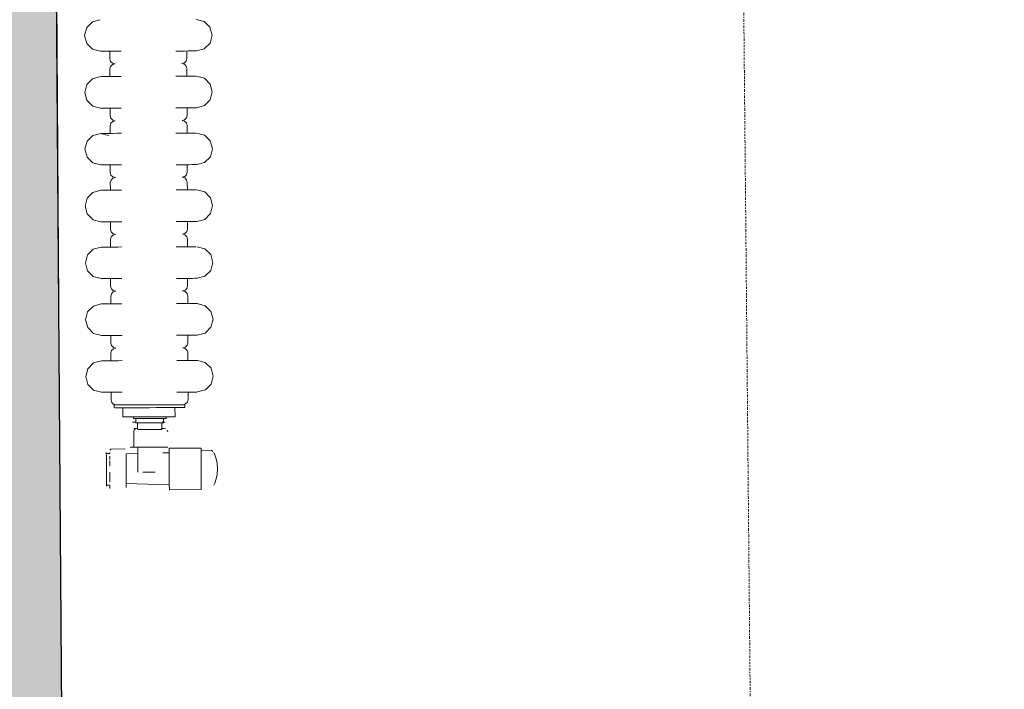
# Model space of a CAD drawing. Extents: x -6068 to 35118, y -17738 to 67348.
# Tile 130 of 243: x 979 to 1057, y -296 to -243. Entities that reach past the tile are written whole.
import ezdxf
from ezdxf.enums import TextEntityAlignment as Align

# ---------------------------------------------------------------- set-up
doc = ezdxf.new("R2010")
doc.units = 0
doc.header["$LTSCALE"] = 15
for name, pattern in [('AXES', [50.8, 31.75, -6.35, 6.35, -6.35]), ('Continua', [0]), ('Cui_CONTINU', [0])]:
    doc.linetypes.add(name, pattern=pattern)
doc.layers.add('Bloc 3D - Dessin - NIVEAUX - Style par défaut', color=7, linetype='Continua', lineweight=0, true_color=0x000000)
doc.layers.add('Enveloppe - NIVEAUX - Style par défaut', color=7, linetype='Continua', lineweight=0, true_color=0x000000)
for name, color, linetype in [('EDL_RDJ murs & cloisons', 5, 'CONTINUOUS'), ('PIS-CONTOURS', 44, 'CONTINUOUS'), ('PIS-coupe', 254, 'CONTINUOUS'), ('PIS-fond de plan', 7, 'Cui_CONTINU')]:
    doc.layers.add(name, color=color, linetype=linetype)
doc.styles.add('STYLE_GENERE_1', font='arial.ttf')

# ---------------------------------------------------------------- blocks, each defined once
blk = doc.blocks.new('EDL_RDJ plan_2025 10 17')
at = {"layer": 'EDL_RDJ murs & cloisons', "linetype": 'Continuous', "ltscale": 0.08}
h = blk.add_hatch(color=9, dxfattribs=at)
h.dxf.hatch_style = 1
h.paths.add_polyline_path([(806.53, -228.859), (802.959, -179.94), (803.076, -179.939), (802.992, -170.939), (805.535, -170.916), (805.535, -160.93), (805.546, -151.93), (909.695, -152.055), (909.649, -151.629), (1005.147, -151.861), (1005.125, -160.861), (995.929, -160.861), (995.929, -169.099), (996.202, -178.096), (995.986, -200.392), (995.77, -222.689), (996.36, -301.406), (989.36, -301.452), (988.692, -227.22), (897.702, -228.039)])
at = {"layer": 'Bloc 3D - Dessin - NIVEAUX - Style par défaut', "color": 32, "linetype": 'Continua', "lineweight": 0, "ltscale": 0.1, "true_color": 0xd1591a}
for p, q in [((998.32, -243.549), (998.776, -243.09)), ((998.776, -243.09), (999.4, -242.92)), ((1007, -242.896), (1007.626, -243.061)), ((1007.626, -243.061), (1008.085, -243.517)), ((998.154, -244.175), (998.32, -243.549)), ((1008.085, -243.517), (1008.254, -244.141)), ((1008.254, -244.141), (1008.089, -244.767)), ((998.324, -244.799), (998.154, -244.175)), ((998.783, -245.255), (998.324, -244.799)), ((1008.089, -244.767), (1007.633, -245.226)), ((999.408, -245.42), (998.783, -245.255)), ((999.461, -245.42), (999.408, -245.42)), ((999.585, -245.42), (999.461, -245.42)), ((999.782, -245.419), (999.585, -245.42)), ((1000.039, -245.418), (999.782, -245.419)), ((1000.338, -245.417), (1000.039, -245.418)), ((1000.158, -245.418), (1000.16, -246.018)), ((1000.74, -245.416), (1000.338, -245.417)), ((1001.048, -245.415), (1000.74, -245.416)), ((1005.369, -245.401), (1005.677, -245.4)), ((1005.677, -245.4), (1006.079, -245.399)), ((1006.079, -245.399), (1006.378, -245.398)), ((1006.258, -245.398), (1006.26, -245.998)), ((1006.635, -245.397), (1006.378, -245.398)), ((1006.832, -245.396), (1006.635, -245.397)), ((1006.832, -245.396), (1006.955, -245.396)), ((1006.955, -245.396), (1007.008, -245.396)), ((1007.633, -245.226), (1007.008, -245.396)), ((1000.215, -246.218), (1000.16, -246.018)), ((1000.364, -246.364), (1000.215, -246.218)), ((1000.364, -246.471), (1000.217, -246.618)), ((1000.567, -246.417), (1000.364, -246.364)), ((1000.364, -246.471), (1000.567, -246.417)), ((1005.857, -246.399), (1006.059, -246.345)), ((1006.059, -246.452), (1005.857, -246.399)), ((1006.207, -246.198), (1006.059, -246.345)), ((1006.059, -246.452), (1006.208, -246.598)), ((1006.207, -246.198), (1006.26, -245.998)), ((1000.217, -246.618), (1000.163, -246.818)), ((1000.165, -247.418), (1000.163, -246.818)), ((1006.263, -246.798), (1006.208, -246.598)), ((1006.208, -246.598), (1006.263, -246.798)), ((1006.263, -246.798), (1006.265, -247.398)), ((998.335, -248.049), (998.791, -247.59)), ((998.791, -247.59), (999.415, -247.42)), ((999.468, -247.42), (999.592, -247.42)), ((999.789, -247.419), (999.592, -247.42)), ((1000.045, -247.418), (999.789, -247.419)), ((1000.344, -247.417), (1000.045, -247.418)), ((1000.747, -247.416), (1000.344, -247.417)), ((1001.055, -247.415), (1000.747, -247.416)), ((1005.683, -247.4), (1005.375, -247.401)), ((1005.375, -247.401), (1005.682, -247.4)), ((1006.086, -247.399), (1005.683, -247.4)), ((1006.086, -247.399), (1006.385, -247.398)), ((1006.641, -247.397), (1006.385, -247.398)), ((1006.838, -247.396), (1006.641, -247.397)), ((1006.962, -247.396), (1006.838, -247.396)), ((1007.015, -247.396), (1007.641, -247.561)), ((1007.641, -247.561), (1008.1, -248.017)), ((1008.1, -248.017), (1008.269, -248.641)), ((998.169, -248.675), (998.335, -248.049)), ((998.339, -249.299), (998.169, -248.675)), ((1008.269, -248.641), (1008.104, -249.267)), ((998.798, -249.755), (998.339, -249.299)), ((1008.104, -249.267), (1007.648, -249.726)), ((999.423, -249.92), (998.798, -249.755)), ((999.476, -249.92), (999.423, -249.92)), ((999.6, -249.92), (999.476, -249.92)), ((999.797, -249.919), (999.6, -249.92)), ((1000.054, -249.918), (999.797, -249.919)), ((1000.353, -249.917), (1000.054, -249.918)), ((1000.173, -249.918), (1000.175, -250.518)), ((1000.175, -250.518), (1000.173, -249.918)), ((1000.755, -249.916), (1000.353, -249.917)), ((1001.063, -249.915), (1000.755, -249.916)), ((1005.383, -249.901), (1005.691, -249.9)), ((1005.691, -249.9), (1006.094, -249.899)), ((1006.094, -249.899), (1006.393, -249.898)), ((1006.273, -249.898), (1006.275, -250.498)), ((1006.649, -249.897), (1006.393, -249.898)), ((1006.846, -249.896), (1006.649, -249.897)), ((1006.846, -249.896), (1006.97, -249.896)), ((1006.97, -249.896), (1007.023, -249.895)), ((1007.648, -249.726), (1007.023, -249.895)), ((1000.23, -250.718), (1000.175, -250.518)), ((1000.231, -251.118), (1000.178, -251.318)), ((1000.379, -250.864), (1000.23, -250.718)), ((1000.379, -250.971), (1000.231, -251.118)), ((1000.582, -250.917), (1000.379, -250.864)), ((1000.379, -250.971), (1000.582, -250.917)), ((1005.871, -250.899), (1006.074, -250.845)), ((1006.074, -250.952), (1005.871, -250.899)), ((1006.222, -250.698), (1006.074, -250.845)), ((1006.074, -250.952), (1006.223, -251.098)), ((1006.275, -250.498), (1006.222, -250.698)), ((1006.222, -250.698), (1006.275, -250.498)), ((1006.278, -251.298), (1006.223, -251.098)), ((998.805, -252.09), (999.43, -251.92)), ((999.43, -251.92), (1000.055, -252.086)), ((999.483, -251.92), (999.607, -251.92)), ((999.804, -251.919), (999.607, -251.92)), ((1000.06, -251.918), (999.804, -251.919)), ((1000.359, -251.917), (1000.06, -251.918)), ((1000.18, -251.918), (1000.178, -251.318)), ((1000.762, -251.916), (1000.359, -251.917)), ((1001.07, -251.915), (1000.762, -251.916)), ((1005.39, -251.901), (1005.697, -251.9)), ((1005.698, -251.9), (1005.39, -251.901)), ((1006.1, -251.899), (1005.698, -251.9)), ((1006.1, -251.899), (1006.399, -251.898)), ((1006.278, -251.298), (1006.28, -251.898)), ((1006.656, -251.897), (1006.399, -251.898)), ((1006.853, -251.896), (1006.656, -251.897)), ((1006.977, -251.896), (1006.853, -251.896)), ((1007.03, -251.895), (1007.655, -252.061)), ((998.184, -253.174), (998.349, -252.549)), ((998.349, -252.549), (998.805, -252.09)), ((1007.655, -252.061), (1008.114, -252.517)), ((1008.114, -252.517), (1008.284, -253.141)), ((998.353, -253.799), (998.184, -253.174)), ((1008.284, -253.141), (1008.118, -253.767)), ((998.812, -254.255), (998.353, -253.799)), ((999.438, -254.42), (998.812, -254.255)), ((1007.662, -254.226), (1007.038, -254.395)), ((1008.118, -253.767), (1007.662, -254.226)), ((999.491, -254.42), (999.438, -254.42)), ((999.615, -254.42), (999.491, -254.42)), ((999.812, -254.419), (999.615, -254.42)), ((1000.068, -254.418), (999.812, -254.419)), ((1000.367, -254.417), (1000.068, -254.418)), ((1000.188, -254.418), (1000.19, -255.018)), ((1000.19, -255.018), (1000.188, -254.418)), ((1000.245, -255.218), (1000.19, -255.018)), ((1000.77, -254.416), (1000.367, -254.417)), ((1001.078, -254.415), (1000.77, -254.416)), ((1005.398, -254.401), (1005.706, -254.4)), ((1005.706, -254.4), (1006.109, -254.399)), ((1006.109, -254.399), (1006.408, -254.398)), ((1006.29, -254.998), (1006.236, -255.198)), ((1006.236, -255.198), (1006.29, -254.998)), ((1006.288, -254.398), (1006.29, -254.998)), ((1006.664, -254.397), (1006.408, -254.398)), ((1006.861, -254.396), (1006.664, -254.397)), ((1006.861, -254.396), (1006.985, -254.396)), ((1006.985, -254.396), (1007.038, -254.395)), ((1000.246, -255.618), (1000.193, -255.818)), ((1000.195, -256.418), (1000.193, -255.818)), ((1000.394, -255.364), (1000.245, -255.218)), ((1000.394, -255.471), (1000.246, -255.618)), ((1000.596, -255.417), (1000.394, -255.364)), ((1000.394, -255.471), (1000.596, -255.417)), ((1005.886, -255.399), (1006.089, -255.345)), ((1006.089, -255.452), (1005.886, -255.399)), ((1006.236, -255.198), (1006.089, -255.345)), ((1006.089, -255.452), (1006.238, -255.598)), ((1006.293, -255.798), (1006.238, -255.598)), ((1006.293, -255.798), (1006.295, -256.398)), ((998.364, -257.049), (998.82, -256.59)), ((998.82, -256.59), (999.445, -256.42)), ((999.661, -256.42), (999.445, -256.42)), ((999.498, -256.42), (999.621, -256.42)), ((999.818, -256.419), (999.621, -256.42)), ((1000.075, -256.418), (999.818, -256.419)), ((1000.374, -256.417), (1000.075, -256.418)), ((1000.776, -256.416), (1000.374, -256.417)), ((1001.084, -256.415), (1000.776, -256.416)), ((1005.713, -256.4), (1005.405, -256.401)), ((1005.405, -256.401), (1005.712, -256.4)), ((1006.115, -256.399), (1005.713, -256.4)), ((1006.115, -256.399), (1006.414, -256.398)), ((1006.828, -256.396), (1006.117, -256.399)), ((1006.671, -256.397), (1006.414, -256.398)), ((1006.868, -256.396), (1006.671, -256.397)), ((1006.991, -256.396), (1006.868, -256.396)), ((1007.045, -256.395), (1007.67, -256.561)), ((1007.67, -256.561), (1008.129, -257.017)), ((998.199, -257.675), (998.364, -257.049)), ((1008.129, -257.017), (1008.299, -257.641)), ((998.368, -258.299), (998.199, -257.675)), ((1008.299, -257.641), (1008.133, -258.267)), ((998.827, -258.755), (998.368, -258.299)), ((999.453, -258.92), (998.827, -258.755)), ((999.506, -258.92), (999.453, -258.92)), ((999.63, -258.92), (999.506, -258.92)), ((999.826, -258.919), (999.63, -258.92)), ((1000.083, -258.918), (999.826, -258.919)), ((1000.382, -258.917), (1000.083, -258.918)), ((1000.205, -259.518), (1000.203, -258.918)), ((1000.203, -258.918), (1000.205, -259.518)), ((1000.785, -258.916), (1000.382, -258.917)), ((1001.092, -258.915), (1000.785, -258.916)), ((1005.413, -258.901), (1005.721, -258.9)), ((1005.721, -258.9), (1006.123, -258.898)), ((1006.123, -258.898), (1006.422, -258.898)), ((1006.303, -258.898), (1006.305, -259.498)), ((1006.679, -258.897), (1006.422, -258.898)), ((1006.876, -258.896), (1006.679, -258.897)), ((1006.876, -258.896), (1007, -258.896)), ((1007, -258.896), (1007.053, -258.895)), ((1007.677, -258.726), (1007.053, -258.895)), ((1008.133, -258.267), (1007.677, -258.726)), ((1000.26, -259.718), (1000.205, -259.518)), ((1000.408, -259.864), (1000.26, -259.718)), ((1006.251, -259.698), (1006.103, -259.845)), ((1006.251, -259.698), (1006.305, -259.498)), ((1006.305, -259.498), (1006.251, -259.698)), ((1000.261, -260.118), (1000.207, -260.318)), ((1000.209, -260.918), (1000.207, -260.318)), ((1000.409, -259.971), (1000.261, -260.118)), ((1000.611, -259.917), (1000.408, -259.864)), ((1000.409, -259.971), (1000.611, -259.917)), ((1005.901, -259.899), (1006.103, -259.845)), ((1006.104, -259.952), (1005.901, -259.899)), ((1006.104, -259.952), (1006.252, -260.098)), ((1006.307, -260.298), (1006.252, -260.098)), ((1006.307, -260.298), (1006.309, -260.898)), ((998.379, -261.549), (998.835, -261.09)), ((998.835, -261.09), (999.459, -260.92)), ((999.676, -260.92), (999.459, -260.92)), ((999.512, -260.92), (999.636, -260.92)), ((999.833, -260.919), (999.636, -260.92)), ((1000.09, -260.918), (999.833, -260.919)), ((1000.389, -260.917), (1000.09, -260.918)), ((1000.791, -260.916), (1000.389, -260.917)), ((1001.099, -260.915), (1000.791, -260.916)), ((1005.727, -260.9), (1005.42, -260.901)), ((1006.13, -260.898), (1005.727, -260.9)), ((1006.13, -260.898), (1006.429, -260.898)), ((1006.686, -260.897), (1006.429, -260.898)), ((1006.882, -260.896), (1006.686, -260.897)), ((1007.006, -260.896), (1006.882, -260.896)), ((1007.059, -260.895), (1007.685, -261.061)), ((1007.685, -261.061), (1008.144, -261.517)), ((998.213, -262.174), (998.379, -261.549)), ((1008.144, -261.517), (1008.313, -262.141)), ((998.383, -262.799), (998.213, -262.174)), ((998.842, -263.255), (998.383, -262.799)), ((1008.148, -262.767), (1007.692, -263.226)), ((1008.313, -262.141), (1008.148, -262.767)), ((999.467, -263.42), (998.842, -263.255)), ((999.521, -263.42), (999.467, -263.42)), ((999.644, -263.42), (999.521, -263.42)), ((999.841, -263.419), (999.644, -263.42)), ((1000.098, -263.418), (999.841, -263.419)), ((1000.397, -263.417), (1000.098, -263.418)), ((1000.217, -263.418), (1000.219, -264.018)), ((1000.219, -264.018), (1000.217, -263.418)), ((1000.799, -263.416), (1000.397, -263.417)), ((1001.107, -263.415), (1000.799, -263.416)), ((1005.428, -263.401), (1005.736, -263.4)), ((1005.736, -263.4), (1006.138, -263.399)), ((1006.138, -263.399), (1006.437, -263.398)), ((1006.317, -263.398), (1006.319, -263.998)), ((1006.694, -263.397), (1006.437, -263.398)), ((1006.891, -263.396), (1006.694, -263.397)), ((1006.891, -263.396), (1007.014, -263.396)), ((1007.014, -263.396), (1007.067, -263.395)), ((1007.692, -263.226), (1007.067, -263.395)), ((1000.274, -264.218), (1000.219, -264.018)), ((1000.423, -264.364), (1000.274, -264.218)), ((1000.626, -264.417), (1000.423, -264.364)), ((1000.423, -264.471), (1000.626, -264.417)), ((1005.916, -264.399), (1006.118, -264.345)), ((1006.118, -264.452), (1005.916, -264.399)), ((1006.266, -264.198), (1006.118, -264.345)), ((1006.319, -263.998), (1006.266, -264.198)), ((1006.266, -264.198), (1006.319, -263.998)), ((1000.276, -264.618), (1000.222, -264.818)), ((1000.224, -265.418), (1000.222, -264.818)), ((1000.423, -264.471), (1000.276, -264.618)), ((1006.118, -264.452), (1006.267, -264.598)), ((1006.322, -264.798), (1006.267, -264.598)), ((1006.322, -264.798), (1006.324, -265.398)), ((998.394, -266.049), (998.85, -265.59)), ((998.85, -265.59), (999.474, -265.42)), ((999.527, -265.42), (999.474, -265.42)), ((999.527, -265.42), (999.651, -265.42)), ((999.848, -265.419), (999.651, -265.42)), ((1000.104, -265.418), (999.848, -265.419)), ((1000.403, -265.417), (1000.104, -265.418)), ((1000.806, -265.416), (1000.403, -265.417)), ((1001.114, -265.415), (1000.806, -265.416)), ((1005.742, -265.4), (1005.434, -265.401)), ((1006.145, -265.399), (1005.742, -265.4)), ((1006.145, -265.399), (1006.444, -265.398)), ((1006.7, -265.397), (1006.444, -265.398)), ((1006.897, -265.396), (1006.7, -265.397)), ((1007.021, -265.396), (1006.897, -265.396)), ((1007.021, -265.396), (1007.074, -265.395)), ((1007.074, -265.395), (1007.7, -265.561)), ((1007.7, -265.561), (1008.159, -266.017)), ((998.228, -266.674), (998.394, -266.049)), ((998.398, -267.299), (998.228, -266.674)), ((1008.159, -266.017), (1008.328, -266.641)), ((1008.328, -266.641), (1008.163, -267.267)), ((998.857, -267.755), (998.398, -267.299)), ((1008.163, -267.267), (1007.707, -267.726)), ((999.482, -267.92), (998.857, -267.755)), ((999.535, -267.92), (999.482, -267.92)), ((999.659, -267.92), (999.535, -267.92)), ((999.856, -267.919), (999.659, -267.92)), ((1000.113, -267.918), (999.856, -267.919)), ((1000.412, -267.917), (1000.113, -267.918)), ((1000.232, -267.918), (1000.234, -268.518)), ((1000.814, -267.916), (1000.412, -267.917)), ((1001.122, -267.915), (1000.814, -267.916)), ((1005.442, -267.901), (1005.75, -267.9)), ((1005.75, -267.9), (1006.153, -267.898)), ((1006.153, -267.898), (1006.452, -267.898)), ((1006.332, -267.898), (1006.334, -268.498)), ((1006.708, -267.897), (1006.452, -267.898)), ((1006.905, -267.896), (1006.708, -267.897)), ((1006.905, -267.896), (1007.029, -267.896)), ((1007.029, -267.896), (1007.082, -267.895)), ((1007.707, -267.726), (1007.082, -267.895)), ((1000.289, -268.718), (1000.234, -268.518)), ((1000.438, -268.864), (1000.289, -268.718)), ((1000.438, -268.971), (1000.29, -269.118)), ((1000.641, -268.917), (1000.438, -268.864)), ((1000.438, -268.971), (1000.641, -268.917)), ((1005.931, -268.899), (1006.133, -268.845)), ((1006.133, -268.952), (1005.931, -268.899)), ((1006.281, -268.698), (1006.133, -268.845)), ((1006.133, -268.952), (1006.282, -269.098)), ((1006.281, -268.698), (1006.334, -268.498)), ((1006.337, -269.298), (1006.282, -269.098)), ((1006.282, -269.098), (1006.337, -269.298)), ((1000.29, -269.118), (1000.237, -269.318)), ((1000.237, -269.318), (1000.29, -269.118)), ((1000.239, -269.918), (1000.237, -269.318)), ((1006.337, -269.298), (1006.339, -269.898)), ((998.243, -271.174), (998.408, -270.549)), ((998.408, -270.549), (998.864, -270.09)), ((998.864, -270.09), (999.489, -269.92)), ((999.542, -269.92), (999.489, -269.92)), ((999.542, -269.92), (999.666, -269.92)), ((999.863, -269.919), (999.666, -269.92)), ((1000.119, -269.918), (999.863, -269.919)), ((1000.418, -269.917), (1000.119, -269.918)), ((1000.821, -269.916), (1000.418, -269.917)), ((1001.129, -269.915), (1000.821, -269.916)), ((1005.757, -269.9), (1005.449, -269.901)), ((1006.159, -269.898), (1005.757, -269.9)), ((1006.159, -269.898), (1006.458, -269.898)), ((1006.715, -269.897), (1006.458, -269.898)), ((1006.912, -269.896), (1006.715, -269.897)), ((1007.036, -269.896), (1006.912, -269.896)), ((1007.036, -269.896), (1007.089, -269.895)), ((1007.089, -269.895), (1007.714, -270.061)), ((1007.714, -270.061), (1008.173, -270.517)), ((1008.173, -270.517), (1008.343, -271.141)), ((998.412, -271.799), (998.243, -271.174)), ((1008.343, -271.141), (1008.177, -271.767)), ((998.871, -272.255), (998.412, -271.799)), ((1008.177, -271.767), (1007.721, -272.226)), ((999.497, -272.42), (998.871, -272.255)), ((999.55, -272.42), (999.497, -272.42)), ((999.674, -272.42), (999.55, -272.42)), ((999.871, -272.419), (999.674, -272.42)), ((1000.127, -272.418), (999.871, -272.419)), ((1000.426, -272.417), (1000.127, -272.418)), ((1000.247, -272.418), (1000.249, -273.018)), ((1000.829, -272.416), (1000.426, -272.417)), ((1001.137, -272.415), (1000.829, -272.416)), ((1005.457, -272.401), (1005.765, -272.4)), ((1005.765, -272.4), (1006.168, -272.398)), ((1006.168, -272.398), (1006.467, -272.397)), ((1006.295, -273.198), (1006.349, -272.998)), ((1006.347, -272.398), (1006.349, -272.998)), ((1006.723, -272.397), (1006.467, -272.397)), ((1006.92, -272.396), (1006.723, -272.397)), ((1006.92, -272.396), (1007.044, -272.396)), ((1007.044, -272.396), (1007.097, -272.395)), ((1007.721, -272.226), (1007.097, -272.395)), ((1000.304, -273.218), (1000.249, -273.018)), ((1000.453, -273.364), (1000.304, -273.218)), ((1000.655, -273.417), (1000.453, -273.364)), ((1000.502, -273.647), (1000.501, -273.417)), ((1000.555, -273.417), (1000.501, -273.417)), ((1000.714, -273.416), (1000.555, -273.417)), ((1000.555, -273.647), (1000.715, -273.646)), ((1000.973, -273.416), (1000.714, -273.416)), ((1000.715, -273.646), (1000.973, -273.645)), ((1001.321, -273.414), (1000.973, -273.416)), ((1000.973, -273.645), (1001.322, -273.644)), ((1001.171, -273.645), (1001.173, -274.374)), ((1001.745, -273.413), (1001.321, -273.414)), ((1001.322, -273.644), (1001.746, -273.643)), ((1002.229, -273.411), (1001.745, -273.413)), ((1001.746, -273.643), (1002.23, -273.641)), ((1002.754, -273.41), (1002.229, -273.411)), ((1002.23, -273.641), (1002.755, -273.64)), ((1003.3, -273.408), (1002.754, -273.41)), ((1002.755, -273.64), (1003.301, -273.638)), ((1003.846, -273.406), (1003.3, -273.408)), ((1003.301, -273.638), (1003.847, -273.636)), ((1004.372, -273.404), (1003.846, -273.406)), ((1003.847, -273.636), (1004.372, -273.634)), ((1004.856, -273.403), (1004.372, -273.404)), ((1004.372, -273.634), (1004.856, -273.633)), ((1005.28, -273.401), (1004.856, -273.403)), ((1004.856, -273.633), (1005.28, -273.631)), ((1005.628, -273.4), (1005.28, -273.401)), ((1005.28, -273.631), (1005.629, -273.63)), ((1005.314, -273.631), (1005.317, -274.36)), ((1005.887, -273.399), (1005.628, -273.4)), ((1005.629, -273.63), (1005.887, -273.629)), ((1006.046, -273.399), (1005.887, -273.399)), ((1005.887, -273.629), (1006.047, -273.629)), ((1005.945, -273.399), (1006.148, -273.345)), ((1006.1, -273.399), (1006.046, -273.399)), ((1006.047, -273.629), (1006.1, -273.629)), ((1006.1, -273.629), (1006.1, -273.399)), ((1006.295, -273.198), (1006.148, -273.345)), ((1001.173, -274.374), (1001.971, -274.371)), ((1001.971, -274.371), (1002.209, -274.371)), ((1002.031, -274.496), (1002.031, -274.346)), ((1002.031, -274.496), (1002.085, -274.496)), ((1002.085, -274.496), (1002.202, -274.496)), ((1002.202, -274.496), (1002.375, -274.495)), ((1002.205, -274.845), (1002.204, -274.495)), ((1002.209, -274.371), (1002.447, -274.37)), ((1002.375, -274.495), (1002.595, -274.494)), ((1002.447, -274.37), (1004.043, -274.365)), ((1002.595, -274.494), (1002.853, -274.493)), ((1002.853, -274.493), (1003.134, -274.492)), ((1003.134, -274.492), (1003.425, -274.491)), ((1003.425, -274.491), (1003.71, -274.491)), ((1003.71, -274.491), (1003.977, -274.49)), ((1003.977, -274.49), (1004.211, -274.489)), ((1004.043, -274.365), (1004.519, -274.363)), ((1004.211, -274.489), (1004.401, -274.488)), ((1004.401, -274.488), (1004.537, -274.488)), ((1004.405, -274.838), (1004.404, -274.488)), ((1004.519, -274.363), (1005.317, -274.36)), ((1004.537, -274.488), (1004.613, -274.488)), ((1004.613, -274.488), (1004.623, -274.488)), ((1004.623, -274.488), (1004.623, -274.338)), ((1001.945, -274.788), (1002.203, -274.787)), ((1002.281, -275.282), (1002.042, -275.283)), ((1002.082, -275.414), (1002.167, -275.312)), ((1002.167, -275.312), (1002.281, -275.282)), ((1002.205, -274.845), (1002.34, -274.845)), ((1002.34, -274.845), (1003.17, -274.842)), ((1002.345, -274.845), (1002.346, -275.36)), ((1003.17, -274.842), (1003.44, -274.841)), ((1003.44, -274.841), (1004.27, -274.839)), ((1004.453, -275.275), (1004.214, -275.276)), ((1004.265, -274.839), (1004.267, -275.354)), ((1004.27, -274.839), (1004.405, -274.838)), ((1004.29, -274.781), (1004.547, -274.78)), ((1004.596, -275.304), (1004.453, -275.275)), ((1002.05, -275.558), (1002.082, -275.414)), ((1002.054, -276.769), (1002.05, -275.558)), ((1002.393, -275.36), (1002.53, -275.36)), ((1002.53, -275.36), (1002.742, -275.359)), ((1002.742, -275.359), (1003.01, -275.358)), ((1003.01, -275.358), (1003.307, -275.357)), ((1003.307, -275.357), (1003.603, -275.356)), ((1003.603, -275.356), (1003.871, -275.355)), ((1003.871, -275.355), (1004.084, -275.354)), ((1004.084, -275.354), (1004.22, -275.354)), ((1004.22, -275.354), (1004.267, -275.354)), ((1004.743, -275.549), (1004.703, -275.406)), ((1001.369, -276.905), (1000.225, -276.909)), ((1001.758, -276.77), (1002.054, -276.769)), ((1002.054, -276.769), (1002.367, -276.768)), ((1002.367, -276.768), (1002.588, -276.767)), ((1002.369, -277.275), (1002.367, -276.768)), ((1002.588, -276.767), (1003.253, -276.765)), ((1003.253, -276.765), (1003.918, -276.763)), ((1003.918, -276.763), (1004.357, -276.762)), ((1004.357, -276.762), (1004.451, -276.761)), ((1004.451, -276.761), (1004.747, -276.76)), ((1007.383, -276.855), (1004.857, -276.837)), ((1004.857, -276.837), (1004.858, -276.936)), ((1007.384, -276.953), (1007.383, -276.855)), ((999.876, -277.177), (999.876, -277.257)), ((999.876, -277.257), (1000.153, -277.256)), ((999.876, -277.257), (999.877, -277.489)), ((999.877, -277.489), (999.878, -277.843)), ((1000.153, -276.993), (1000.225, -276.909)), ((1000.153, -277.256), (1000.153, -277.176)), ((1000.155, -277.751), (1000.154, -277.488)), ((1001.441, -277.299), (1002.369, -277.275)), ((1001.441, -277.299), (1001.442, -277.372)), ((1001.442, -277.372), (1001.442, -277.581)), ((1001.442, -277.581), (1001.443, -277.902)), ((1002.374, -278.75), (1002.369, -277.275)), ((1004.358, -277.223), (1004.859, -277.21)), ((1004.858, -276.936), (1004.859, -277.224)), ((1004.859, -277.224), (1004.86, -277.665)), ((1004.86, -277.665), (1004.862, -278.206)), ((1007.385, -277.236), (1007.384, -276.953)), ((1007.384, -277.007), (1008.177, -277.017)), ((1007.386, -277.67), (1007.385, -277.236)), ((1007.388, -278.202), (1007.386, -277.67)), ((1008.177, -277.017), (1008.208, -277.023)), ((1008.208, -277.023), (1008.241, -277.037)), ((1008.241, -277.037), (1008.312, -277.096)), ((1008.385, -277.197), (1008.465, -277.359)), ((1008.465, -277.359), (1008.575, -277.688)), ((999.878, -277.843), (999.88, -278.278)), ((999.88, -278.278), (999.881, -278.741)), ((1000.157, -278.277), (1000.155, -277.842)), ((1001.443, -277.902), (1001.445, -278.295)), ((1001.445, -278.295), (1001.446, -278.714)), ((1004.862, -278.206), (1004.864, -278.781)), ((1007.39, -278.768), (1007.388, -278.202)), ((1008.575, -277.688), (1008.644, -278.042)), ((1008.644, -278.042), (1008.677, -278.481)), ((999.881, -278.741), (999.883, -279.176)), ((999.883, -279.176), (999.884, -279.531)), ((1000.16, -279.267), (1000.158, -278.74)), ((1001.446, -278.714), (1001.447, -279.107)), ((1001.447, -279.107), (1001.448, -279.428)), ((1001.448, -279.232), (1001.449, -279.637)), ((1002.768, -278.749), (1003.259, -278.747)), ((1003.259, -278.747), (1003.751, -278.746)), ((1004.864, -278.781), (1004.866, -279.322)), ((1007.392, -279.3), (1007.39, -278.768)), ((1008.58, -279.274), (1008.647, -278.92)), ((1008.647, -278.92), (1008.677, -278.481)), ((999.884, -279.531), (999.884, -279.762)), ((1000.162, -279.761), (999.884, -279.762)), ((999.884, -279.762), (999.885, -279.843)), ((1000.161, -279.53), (1000.16, -279.267)), ((1000.162, -280.024), (1000.162, -279.761)), ((1001.45, -279.96), (1001.449, -279.637)), ((1001.449, -279.637), (1001.45, -279.96)), ((1004.867, -279.739), (1001.449, -279.637)), ((1004.866, -279.322), (1004.867, -279.739)), ((1004.867, -279.763), (1004.868, -280.05)), ((1007.393, -279.734), (1007.392, -279.3)), ((1007.394, -280.017), (1007.393, -279.734)), ((1007.394, -280.116), (1007.394, -280.017)), ((1008.393, -279.767), (1008.473, -279.604)), ((1008.473, -279.604), (1008.58, -279.274)), ((1004.868, -280.05), (1004.868, -280.15)), ((1007.394, -280.116), (1004.868, -280.15))]:
    blk.add_line(p, q, dxfattribs=at)
at = {"layer": 'EDL_RDJ murs & cloisons', "linetype": 'Continuous', "ltscale": 0.08}
blk.add_lwpolyline([(806.53, -228.859), (802.959, -179.94), (803.076, -179.939), (802.992, -170.939), (805.535, -170.916), (805.535, -160.93), (805.546, -151.93), (909.695, -152.055), (909.649, -151.629), (1005.147, -151.861), (1005.125, -160.861), (995.929, -160.861), (995.929, -169.099), (996.202, -178.096), (995.986, -200.392), (995.77, -222.689), (996.36, -301.406), (989.36, -301.452), (988.692, -227.22), (897.702, -228.039), (806.53, -228.859)], dxfattribs=at)
at = {"layer": 'Enveloppe - NIVEAUX - Style par défaut', "color": 18, "linetype": 'Continua', "lineweight": 20, "ltscale": 0.1, "true_color": 0x000000}
blk.add_line((996.36, -301.406), (995.844, -222.688), dxfattribs=at)
blk = doc.blocks.new('*U783')
at = {"layer": 'PIS-CONTOURS', "color": 0, "linetype": 'AXES', "lineweight": 13, "ltscale": 0.005}
blk.add_line((1000, 0), (35953.12, 0), dxfattribs=at)
at = {"layer": 'PIS-CONTOURS', "color": 0, "lineweight": 15, "style": 'STYLE_GENERE_1'}
blk.add_attdef('REP1', text='', height=500, dxfattribs=at).set_placement((-721.33, -441.42), align=Align.MIDDLE_CENTER)
blk.add_attdef('REP', text='', height=500, dxfattribs=at).set_placement((35848.11, -844.22), align=Align.BOTTOM_LEFT)

msp = doc.modelspace()

# ---------------------------------------------------------------- block references
at = {"layer": 'PIS-coupe', "lineweight": 13, "xscale": 0.08552815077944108, "yscale": 0.08552815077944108, "zscale": 0.08552815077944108, "rotation": 270.5363143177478}
msp.add_blockref('*U783', (1027.905, 627.819), dxfattribs=at)
at = {"layer": 'PIS-fond de plan'}
msp.add_blockref('EDL_RDJ plan_2025 10 17', (-14.326, 0), dxfattribs=at)

doc.saveas('drawing.dxf')
